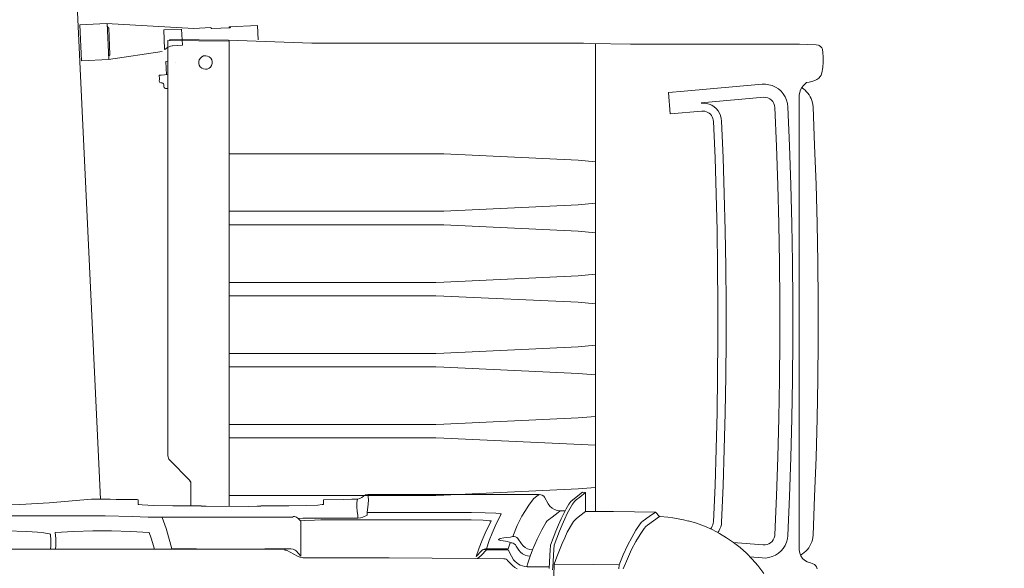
# Model space of a CAD drawing. Header units: millimetres. Extents: x 2204655785 to 2205143108, y 485765510 to 486291538.
# Tile 101 of 156: x 2204987336 to 2204988486, y 486183767 to 486184407. Entities that reach past the tile are written whole.
import ezdxf
from ezdxf.enums import TextEntityAlignment as Align
from ezdxf.lldxf.tags import DXFTag

# ---------------------------------------------------------------- set-up
doc = ezdxf.new("R2010")
doc.units = ezdxf.units.MM
doc.linetypes.add('НЕВИДИМАЯX2', pattern=[19.05, 12.7, -6.35])
for name, color, linetype in [('206ППР Панелевоз', 7, 'Continuous'), ('ППР_Автокран СКАТ-40', 7, 'Continuous'), ('ППР_Автокран_Опасная зона', 1, 'Continuous'), ('ППР_Опасная зона от крана', 1, 'Continuous'), ('ППР_Разрез', 5, 'Continuous'), ('ППР_Стрела', 7, 'Continuous')]:
    doc.layers.add(name, color=color, linetype=linetype)
doc.styles.add('ППРк_М1-1', font='GOST_Common Italic.ttf', dxfattribs={"height": 800})
doc.styles.add('ППРк_М1-1кран', font='GOST_Common Italic.ttf', dxfattribs={"width": 0.8, "height": 600})
tags = doc.linetypes.add('опасная зона_Кран', pattern='A,30,-8,4,-8,30,-8,4,-8,30,-8,4,[230,Bbox.shx,S=2.5,R=0,X=0,Y=-10],-6', length=148).pattern_tags.tags
tags[24] = DXFTag(74, 5)

# ---------------------------------------------------------------- blocks, each defined once
blk = doc.blocks.new('*U374')
at = {"layer": 'ППР_Опасная зона от крана', "linetype": 'опасная зона_Кран', "lineweight": 80, "ltscale": 100}
blk.add_arc((29475, 0), 54570, 270, 90, dxfattribs=at)
at = {"layer": 'ППР_Стрела', "linetype": 'НЕВИДИМАЯX2', "lineweight": 50, "ltscale": 100}
blk.add_arc((29475, 0), 38700, 270, 90, dxfattribs=at)
at = {"layer": 'ППР_Стрела', "linetype": 'Continuous', "lineweight": 100}
blk.add_arc((29475, 0), 35000, 270, 90, dxfattribs=at)
at = {"style": 'ППРк_М1-1', "width": 0.8}
for tag, p, height, flags in [('ОПАСНАЯ_ЗОНА', (25480.86, 21929.55), 800, 1), ('ОТЛЕТ_ГРУЗА', (25413.72, 20678.22), 800, 1), ('Кол-во_элементов', (2695.66, -1978.25), 1200, 8)]:
    blk.add_attdef(tag, p, '', height=height, dxfattribs=dict(at, flags=flags))
at = {"style": 'ППРк_М1-1', "width": 0.8, "flags": 8}
blk.add_attdef('МАРКА_КРАНА', text='', height=1200, dxfattribs=at).set_placement((8837.5, 818.17), align=Align.CENTER)
blk.add_attdef('ВЫСОТА', text='', height=1200, dxfattribs=at).set_placement((9134.89, -8454.02), align=Align.MIDDLE_CENTER)
at = {"layer": 'Defpoints', "style": 'ППРк_М1-1', "width": 0.8, "flags": 1}
for tag, p in [('МАКСИМАЛЬНАЯ_ДЛИНА_ГРУЗА', (25470.43, 19233.22)), ('ШИРИНА_ГРУЗА', (25397.01, 17803.51))]:
    blk.add_attdef(tag, p, '', height=800, dxfattribs=at)
at = {"layer": 'ППР_Разрез', "style": 'ППРк_М1-1кран', "width": 0.8, "flags": 8}
for tag, p in [('РАЗРЕЗ2', (-1027.85, 55181.17)), ('РАЗРЕЗ', (-1731.87, -54129.29))]:
    blk.add_attdef(tag, p, '', height=800, dxfattribs=at)
at = {"layer": 'ППР_Стрела', "style": 'ППРк_М1-1кран', "width": 0.8, "flags": 8}
for tag, p in [('ВЫСОТА_КРЮКА_ГОРИЗ', (-22781.64, 24557.61)), ('ВЫСОТА_КРЮКА_НАКЛ', (-23522.06, 23711.4)), ('ГАБАРИТ_СТРЕЛЫ', (-25019.84, 21408.72)), ('ВЫЛЕТ', (-19745.38, 16966.54))]:
    blk.add_attdef(tag, p, '', height=800, rotation=317, dxfattribs=at)
blk = doc.blocks.new('*U420')
at = {"layer": 'ППР_Опасная зона от крана', "linetype": 'опасная зона_Кран', "lineweight": 80, "ltscale": 100}
blk.add_arc((135, 0), 50270, 90, 270, dxfattribs=at)
at = {"layer": 'ППР_Стрела', "linetype": 'НЕВИДИМАЯX2', "lineweight": 50, "ltscale": 100}
blk.add_arc((135, 0), 38700, 90, 270, dxfattribs=at)
at = {"layer": 'ППР_Стрела', "linetype": 'Continuous', "lineweight": 100}
blk.add_arc((135, 0), 30700, 90, 270, dxfattribs=at)
at = {"style": 'ППРк_М1-1', "width": 0.8}
for tag, p, height, flags in [('ОПАСНАЯ_ЗОНА', (25480.86, 21929.55), 800, 1), ('ОТЛЕТ_ГРУЗА', (25413.72, 20678.22), 800, 1), ('Кол-во_элементов', (2695.66, -1978.25), 1200, 8)]:
    blk.add_attdef(tag, p, '', height=height, dxfattribs=dict(at, flags=flags))
at = {"style": 'ППРк_М1-1', "width": 0.8, "flags": 8}
blk.add_attdef('МАРКА_КРАНА', text='', height=1200, dxfattribs=at).set_placement((8837.5, 818.17), align=Align.CENTER)
blk.add_attdef('ВЫСОТА', text='', height=1200, dxfattribs=at).set_placement((9134.89, -8454.02), align=Align.MIDDLE_CENTER)
at = {"layer": 'Defpoints', "style": 'ППРк_М1-1', "width": 0.8, "flags": 1}
for tag, p in [('МАКСИМАЛЬНАЯ_ДЛИНА_ГРУЗА', (25470.43, 19233.22)), ('ШИРИНА_ГРУЗА', (25397.01, 17803.51))]:
    blk.add_attdef(tag, p, '', height=800, dxfattribs=at)
at = {"layer": 'ППР_Разрез', "style": 'ППРк_М1-1кран', "width": 0.8, "flags": 8}
for tag, p in [('РАЗРЕЗ2', (-1027.85, 55181.17)), ('РАЗРЕЗ', (-1731.87, -54129.29))]:
    blk.add_attdef(tag, p, '', height=800, dxfattribs=at)
at = {"layer": 'ППР_Стрела', "style": 'ППРк_М1-1кран', "width": 0.8, "flags": 8}
for tag, p in [('ВЫСОТА_КРЮКА_ГОРИЗ', (-19652.89, 21607.87)), ('ГАБАРИТ_СТРЕЛЫ', (-25019.84, 21408.72)), ('ВЫСОТА_КРЮКА_НАКЛ', (-20393.31, 20761.66)), ('ВЫЛЕТ', (-16616.63, 14016.8))]:
    blk.add_attdef(tag, p, '', height=800, rotation=317, dxfattribs=at)
blk = doc.blocks.new('*U53')
at = {"layer": '206ППР Панелевоз', "lineweight": 5}
for p, q in [((8611.8, 1312.1), (8610.7, 1310.5)), ((8613.2, 1313.3), (8611.8, 1312.1)), ((8614.8, 1314.1), (8613.2, 1313.3)), ((8619.3, 1314.8), (8614.8, 1314.1)), ((8624, 1315.1), (8619.3, 1314.8)), ((8630, 1315), (8624, 1315.1)), ((8636.3, 1314.5), (8630, 1315)), ((8642.5, 1313.6), (8636.3, 1314.5)), ((8645.2, 1312.6), (8642.5, 1313.6)), ((8647, 1311.4), (8645.2, 1312.6)), ((8648.7, 1309.9), (8647, 1311.4)), ((8609.9, 1306.7), (8608.9, 1287.5)), ((8610.3, 1309.4), (8609.9, 1306.7)), ((8610.7, 1310.5), (8610.3, 1309.4)), ((8650.3, 1307.7), (8648.7, 1309.9)), ((8651.2, 1306.1), (8650.3, 1307.7)), ((8652.3, 1303.1), (8651.2, 1306.1)), ((8653.4, 1298.6), (8652.3, 1303.1)), ((8670.5, 1300), (8668.4, 1298.7)), ((8672.7, 1301), (8670.5, 1300)), ((8675, 1301.9), (8672.7, 1301)), ((8677.4, 1302.5), (8675, 1301.9)), ((8679.7, 1302.9), (8677.4, 1302.5)), ((8682.2, 1303.2), (8679.7, 1302.9)), ((8727.6, 1305.1), (8682.2, 1303.2)), ((8773.1, 1306.7), (8727.6, 1305.1)), ((8818.6, 1307.9), (8773.1, 1306.7)), ((8864.1, 1308.7), (8818.6, 1307.9)), ((8909.6, 1309.1), (8864.1, 1308.7)), ((8955.1, 1309.1), (8909.6, 1309.1)), ((9000.6, 1308.7), (8955.1, 1309.1)), ((9046.1, 1307.9), (9000.6, 1308.7)), ((9091.6, 1306.7), (9046.1, 1307.9)), ((9137.1, 1305.1), (9091.6, 1306.7)), ((9182.6, 1303.2), (9137.1, 1305.1)), ((9185.2, 1302.9), (9182.6, 1303.2)), ((9187.7, 1302.4), (9185.2, 1302.9)), ((9190.2, 1301.7), (9187.7, 1302.4)), ((9192.6, 1300.8), (9190.2, 1301.7)), ((9194.9, 1299.6), (9192.6, 1300.8)), ((9197.1, 1298.2), (9194.9, 1299.6)), ((9214.9, 1300.4), (9213.6, 1296.5)), ((9215.4, 1302), (9214.9, 1300.4)), ((9214.9, 1300.4), (9214.9, 1300.4)), ((9216.8, 1304.9), (9215.4, 1302)), ((9217.9, 1306.1), (9216.8, 1304.9)), ((9219.3, 1307.1), (9217.9, 1306.1)), ((9221.8, 1308.1), (9219.3, 1307.1)), ((8654, 1295.5), (8653.4, 1298.6)), ((8653.4, 1298.6), (8653.4, 1298.6)), ((8655, 1294.2), (8654, 1295.5)), ((8657.3, 1292.1), (8655, 1294.2)), ((8659.8, 1290.2), (8657.3, 1292.1)), ((8662.6, 1288.7), (8659.8, 1290.2)), ((8661.3, 1292.1), (8659.9, 1290.1)), ((8662.9, 1294), (8661.3, 1292.1)), ((8665, 1287.8), (8662.6, 1288.7)), ((8664.6, 1295.7), (8662.9, 1294)), ((8666.4, 1297.3), (8664.6, 1295.7)), ((8668.4, 1298.7), (8666.4, 1297.3)), ((9199.2, 1296.6), (9197.1, 1298.2)), ((9201.1, 1294.9), (9199.2, 1296.6)), ((9202.8, 1292.9), (9201.1, 1294.9)), ((9204.3, 1290.8), (9202.8, 1292.9)), ((9206.7, 1289), (9203.5, 1287.7)), ((9205.7, 1288.6), (9204.3, 1290.8)), ((9209.5, 1290.9), (9206.7, 1289)), ((9211.8, 1293.4), (9209.5, 1290.9)), ((9213.6, 1296.5), (9211.8, 1293.4)), ((8608.9, 1287.5), (8608.9, 1287)), ((8608.9, 1287), (8608.9, 1287)), ((8608.9, 1287), (8608.9, 1287)), ((8608.9, 1287), (8608.9, 1089.9)), ((8668.8, 1287), (8665, 1287.8)), ((9197.6, 1287), (8668.8, 1287)), ((8773.2, 1277.3), (8727.7, 1275.8)), ((8818.7, 1278.5), (8773.2, 1277.3)), ((8864.2, 1279.3), (8818.7, 1278.5)), ((8909.7, 1279.7), (8864.2, 1279.3)), ((8955.2, 1279.7), (8909.7, 1279.7)), ((9000.7, 1279.3), (8955.2, 1279.7)), ((9046.2, 1278.5), (9000.7, 1279.3)), ((9091.7, 1277.3), (9046.2, 1278.5)), ((9137.2, 1275.8), (9091.7, 1277.3)), ((9199.7, 1287.1), (9197.6, 1287)), ((9203.5, 1287.7), (9199.7, 1287.1)), ((8664.1, 1265.8), (8661.4, 1262.7)), ((8667.2, 1268.4), (8664.1, 1265.8)), ((8670.6, 1270.6), (8667.2, 1268.4)), ((8674.3, 1272.2), (8670.6, 1270.6)), ((8678.2, 1273.3), (8674.3, 1272.2)), ((8682.3, 1273.8), (8678.2, 1273.3)), ((8727.7, 1275.8), (8682.3, 1273.8)), ((9182.7, 1273.8), (9137.2, 1275.8)), ((9186.7, 1273.3), (9182.7, 1273.8)), ((9190.6, 1272.2), (9186.7, 1273.3)), ((9194.3, 1270.6), (9190.6, 1272.2)), ((9197.8, 1268.4), (9194.3, 1270.6)), ((9200.9, 1265.8), (9197.8, 1268.4)), ((9203.5, 1262.7), (9200.9, 1265.8)), ((8657.5, 1255.6), (8656.4, 1251.7)), ((8659.2, 1259.3), (8657.5, 1255.6)), ((8661.4, 1262.7), (8659.2, 1259.3)), ((8674.4, 1254.5), (8672.9, 1252.6)), ((8676.2, 1256.1), (8674.4, 1254.5)), ((8678.3, 1257.4), (8676.2, 1256.1)), ((8680.6, 1258.2), (8678.3, 1257.4)), ((8683, 1258.5), (8680.6, 1258.2)), ((8728.3, 1260.5), (8683, 1258.5)), ((8773.7, 1262.1), (8728.3, 1260.5)), ((8819, 1263.3), (8773.7, 1262.1)), ((8864.4, 1264.1), (8819, 1263.3)), ((8909.8, 1264.5), (8864.4, 1264.1)), ((8955.2, 1264.5), (8909.8, 1264.5)), ((9000.5, 1264.1), (8955.2, 1264.5)), ((9045.9, 1263.3), (9000.5, 1264.1)), ((9091.3, 1262.1), (9045.9, 1263.3)), ((9136.6, 1260.5), (9091.3, 1262.1)), ((9181.9, 1258.5), (9136.6, 1260.5)), ((9183.2, 1258.4), (9181.9, 1258.5)), ((9185.5, 1257.8), (9183.2, 1258.4)), ((9187.7, 1256.8), (9185.5, 1257.8)), ((9189.7, 1255.4), (9187.7, 1256.8)), ((9191.4, 1253.6), (9189.7, 1255.4)), ((9205.7, 1259.3), (9203.5, 1262.7)), ((9207.4, 1255.6), (9205.7, 1259.3)), ((9208.5, 1251.7), (9207.4, 1255.6)), ((8656.4, 1251.7), (8655.9, 1247.7)), ((8655.9, 1247.7), (8655.9, 1243.6)), ((8655.9, 1243.6), (8663.8, 1152.5)), ((8671.2, 1248), (8671.1, 1245.6)), ((8671.1, 1245.6), (8677.4, 1172.7)), ((8671.8, 1250.4), (8671.2, 1248)), ((8672.9, 1252.6), (8671.8, 1250.4)), ((9190.8, 1209.9), (9193.8, 1245)), ((9192.6, 1251.5), (9191.4, 1253.6)), ((9193.3, 1249.8), (9192.6, 1251.5)), ((9193.8, 1247.4), (9193.3, 1249.8)), ((9193.8, 1245), (9193.8, 1247.4)), ((9207.8, 1229.5), (9209, 1243.6)), ((9209.1, 1247.7), (9208.5, 1251.7)), ((9209, 1243.6), (9209.1, 1247.7)), ((9227, 1245.6), (9220.8, 1241)), ((9210.5, 1232.2), (9203.5, 1225.3)), ((9217.8, 1238.6), (9210.5, 1232.2)), ((9220.8, 1241), (9217.8, 1238.6)), ((9203.5, 1225.3), (9197, 1218)), ((9191, 1210.3), (9185.5, 1202.2)), ((9197, 1218), (9191, 1210.3)), ((8698.9, 1196.4), (8695.7, 1196)), ((8741.4, 1198.1), (8698.9, 1196.4)), ((8784, 1199.5), (8741.4, 1198.1)), ((8826.6, 1200.6), (8784, 1199.5)), ((8869.2, 1201.2), (8826.6, 1200.6)), ((8911.8, 1201.6), (8869.2, 1201.2)), ((8954.3, 1201.6), (8911.8, 1201.6)), ((8996.9, 1201.2), (8954.3, 1201.6)), ((9039.5, 1200.6), (8996.9, 1201.2)), ((9082.1, 1199.5), (9039.5, 1200.6)), ((9124.7, 1198.1), (9082.1, 1199.5)), ((9167.2, 1196.4), (9124.7, 1198.1)), ((9170, 1196.1), (9167.2, 1196.4)), ((9172.6, 1195.5), (9170, 1196.1)), ((9185.5, 1202.2), (9180.4, 1193.9)), ((8680.5, 1185), (8679.2, 1182)), ((8682.3, 1187.7), (8680.5, 1185)), ((8684.4, 1190.1), (8682.3, 1187.7)), ((8686.8, 1192.2), (8684.4, 1190.1)), ((8689.6, 1193.9), (8686.8, 1192.2)), ((8692.5, 1195.2), (8689.6, 1193.9)), ((8692.4, 1184.5), (8694, 1185.5)), ((8695.7, 1196), (8692.5, 1195.2)), ((8694, 1185.5), (8695.7, 1186.3)), ((8695.7, 1186.3), (8697.5, 1186.7)), ((8697.5, 1186.7), (8699.3, 1187)), ((8699.3, 1187), (8741.8, 1188.7)), ((8741.8, 1188.7), (8784.3, 1190.1)), ((8784.3, 1190.1), (8826.8, 1191.1)), ((8826.8, 1191.1), (8869.3, 1191.8)), ((8869.3, 1191.8), (8911.8, 1192.1)), ((8911.8, 1192.1), (8954.3, 1192.1)), ((8954.3, 1192.1), (8996.8, 1191.8)), ((8996.8, 1191.8), (9039.3, 1191.1)), ((9039.3, 1191.1), (9081.8, 1190.1)), ((9081.8, 1190.1), (9124.3, 1188.7)), ((9124.3, 1188.7), (9166.8, 1187)), ((9166.8, 1187), (9168.6, 1186.7)), ((9168.6, 1186.7), (9170.4, 1186.3)), ((9170.4, 1186.3), (9172.1, 1185.5)), ((9175.9, 1185.2), (9171.9, 1176.3)), ((9172.1, 1185.5), (9173.7, 1184.5)), ((9175.2, 1194.5), (9172.6, 1195.5)), ((9177.6, 1193.3), (9175.2, 1194.5)), ((9180.4, 1193.9), (9175.9, 1185.2)), ((9179.5, 1192), (9177.6, 1193.3)), ((8678.3, 1178.9), (8677.8, 1175.7)), ((8677.8, 1175.7), (8677.9, 1172.5)), ((8679.2, 1182), (8678.3, 1178.9)), ((8687.3, 1175.1), (8687.5, 1177)), ((8687.3, 1173.3), (8687.3, 1175.1)), ((8690.5, 1136.4), (8687.3, 1173.3)), ((8687.5, 1177), (8688, 1178.7)), ((8688, 1178.7), (8688.8, 1180.4)), ((8688.8, 1180.4), (8689.8, 1182)), ((8689.8, 1182), (8691, 1183.4)), ((8691, 1183.4), (8692.4, 1184.5)), ((9171.9, 1176.3), (9168.5, 1167.1)), ((9173.7, 1184.5), (9175.1, 1183.4)), ((9168.5, 1167.1), (9165.6, 1157.8)), ((8663.8, 1152.5), (8665.5, 1134.2)), ((9164.7, 1151.7), (9163.4, 1145.6)), ((9166.2, 1157.7), (9164.7, 1151.7)), ((9165.6, 1157.8), (9166.2, 1157.7)), ((9162.3, 1139.5), (9161.5, 1133.4)), ((9163.4, 1145.6), (9162.3, 1139.5)), ((8665.5, 1134.2), (8690.5, 1136.4)), ((9161.5, 1133.4), (9160.6, 1124.7)), ((9155.7, 1119), (9154.9, 1070.2)), ((9160.6, 1124), (9155.7, 1119)), ((9155.7, 1119), (9160.6, 1111.9)), ((9160.6, 1124.7), (9160.6, 1124)), ((9170.6, 1109.7), (9160.6, 1124)), ((9160.6, 1111.9), (9165.5, 1104.8)), ((9165.5, 1104.8), (9167.1, 1103)), ((9172.3, 1107.9), (9170.6, 1109.7)), ((9174.5, 1106.1), (9172.3, 1107.9)), ((9181.8, 1101.2), (9174.5, 1106.1)), ((9167.1, 1103), (9169.3, 1101.2)), ((9169.3, 1101.2), (9176.6, 1096.3)), ((9176.6, 1096.3), (9185, 1091.4)), ((9189.9, 1096.2), (9181.8, 1101.2)), ((9199.2, 1091.3), (9189.9, 1096.2)), ((8608.9, 1089.9), (8608.2, 1043.6)), ((9185, 1091.4), (9194.6, 1086.5)), ((9194.6, 1086.5), (9205.2, 1081.6)), ((9209.9, 1086.4), (9199.2, 1091.3)), ((9205.2, 1081.6), (9217, 1076.7)), ((9221.9, 1081.4), (9209.9, 1086.4)), ((9154.9, 1070.2), (9154.6, 1037.6)), ((9216.5, 1046.3), (9217, 1076.7)), ((9217, 1076.7), (9221.6, 1076.3)), ((9154.7, 1049.3), (8608.3, 1049.3)), ((8744.6, 1028.9), (8746.5, 1049.3)), ((8794.8, 1049.3), (8796.7, 1028.9)), ((8829.4, 1049.3), (8827.6, 1028.9)), ((8879.6, 1028.9), (8877.8, 1049.3)), ((8910.5, 1028.9), (8912.4, 1049.3)), ((8962.6, 1028.9), (8960.7, 1049.3)), ((8993.5, 1028.9), (8995.3, 1049.3)), ((9043.7, 1049.3), (9045.5, 1028.9)), ((9077.4, 1049.3), (9069.1, 872)), ((9126.6, 1049.3), (9128.5, 1028.9)), ((8608.2, 1043.6), (8608.1, 1035.1)), ((9132.1, 1034), (9132.6, 1037.6)), ((9132.6, 1037.6), (9137.9, 1031)), ((9132.6, 1037.6), (9154.6, 1037.6)), ((9154.6, 1037.6), (9160, 1031)), ((9216.2, 1001), (9216.5, 1046.3)), ((8608.1, 1035.1), (8608.1, 1035.1)), ((8608.1, 1035.1), (8608.1, 717.9)), ((8737.2, 872), (8744.6, 1028.9)), ((8796.7, 1028.9), (8804, 872)), ((8827.6, 1028.9), (8820.2, 872)), ((8887, 872), (8879.6, 1028.9)), ((8903.2, 872), (8910.5, 1028.9)), ((8969.9, 872), (8962.6, 1028.9)), ((8986.1, 872), (8993.5, 1028.9)), ((9045.5, 1028.9), (9052.9, 872)), ((9128.5, 1028.9), (9135.9, 872)), ((9141.2, 1022.6), (9132.1, 1034)), ((9137.9, 1031), (9141.3, 1026.6)), ((9141.3, 1026.6), (9143.3, 1024.5)), ((9143.3, 1024.5), (9144.6, 1023.4)), ((9160, 1031), (9163.4, 1026.7)), ((9163.4, 1026.7), (9165.3, 1024.5)), ((9165.3, 1024.5), (9166.6, 1023.4)), ((9143.2, 1020.3), (9141.2, 1022.6)), ((9144.5, 1019.2), (9143.2, 1020.3)), ((9146.2, 1018.1), (9144.5, 1019.2)), ((9144.6, 1023.4), (9146.2, 1022.3)), ((9146.2, 1022.3), (9151.5, 1019.2)), ((9151.5, 1015), (9146.2, 1018.1)), ((9151.5, 1019.2), (9157.1, 1016.2)), ((9157.1, 1012), (9151.5, 1015)), ((9154.1, 1007.8), (9154.1, 1013.6)), ((9157.1, 1016.2), (9163.4, 1013.1)), ((9163.4, 1013.1), (9170.2, 1010.1)), ((9166.6, 1023.4), (9168.3, 1022.3)), ((9168.3, 1022.3), (9168.3, 1022.3)), ((9168.3, 1022.3), (9179.1, 1016.2)), ((9179.1, 1016.2), (9185.4, 1013.2)), ((9185.4, 1013.2), (9192.2, 1010.1)), ((9150.9, 998.3), (9152.6, 1001.2)), ((9152.6, 1001.2), (9153.7, 1004.4)), ((9153.7, 1004.4), (9154.1, 1007.8)), ((9156, 1005.5), (9154.1, 1007.8)), ((9161.5, 998.6), (9156, 1005.5)), ((9163.4, 1008.9), (9157.1, 1012)), ((9170.2, 1005.9), (9163.4, 1008.9)), ((9170.2, 1010.1), (9177.7, 1007)), ((9177.6, 1002.8), (9170.2, 1005.9)), ((9194.2, 996.7), (9177.6, 1002.8)), ((9177.7, 1007), (9194.2, 1000.9)), ((9192.2, 1010.1), (9207.6, 1004)), ((9194.2, 1000.9), (9199.3, 1000.4)), ((9207.6, 1004), (9216.2, 1001)), ((9216.4, 1000.9), (9216.2, 1001)), ((9219.4, 1000.7), (9216.4, 1000.9)), ((9242.1, 999.5), (9219.4, 1000.7)), ((9137, 988.6), (9138.2, 989.7)), ((9138.2, 989.7), (9145.7, 993.9)), ((9145.7, 993.9), (9148.5, 995.8)), ((9148.5, 995.8), (9150.9, 998.3)), ((9164.5, 994.1), (9161.5, 998.6)), ((9166.1, 992.2), (9164.5, 994.1)), ((9167.3, 991.4), (9166.1, 992.2)), ((9176.3, 986.3), (9167.3, 991.4)), ((9195.1, 996.5), (9194.2, 996.7)), ((9199.3, 996.2), (9195.1, 996.5)), ((9199.3, 1000.4), (9219.6, 999.3)), ((9221.5, 994.9), (9199.3, 996.2)), ((9219.4, 995.1), (9219.4, 969.6)), ((9219.6, 999.3), (9222.8, 999)), ((9135.1, 983.2), (9135.3, 985.2)), ((9136.9, 980.5), (9135.1, 983.2)), ((9135.1, 783.1), (9135.1, 983.2)), ((9135.3, 985.2), (9135.9, 986.9)), ((9135.9, 986.9), (9137, 988.6)), ((9139.7, 977.2), (9136.9, 980.5)), ((9187.1, 981.1), (9176.3, 986.3)), ((9199.6, 975.7), (9187.1, 981.1)), ((9143, 974.2), (9139.7, 977.2)), ((9147.3, 971.1), (9143, 974.2)), ((9154.6, 966.4), (9147.3, 971.1)), ((9160.4, 963.1), (9154.6, 966.4)), ((9194.8, 964.5), (9196.8, 966.9)), ((9196.8, 966.9), (9198.3, 969.6)), ((9198.3, 969.6), (9199.3, 972.6)), ((9199.3, 972.6), (9199.6, 975.7)), ((9199.6, 975.7), (9207, 972.9)), ((9205.8, 966.8), (9204.3, 964)), ((9206.7, 969.8), (9205.8, 966.8)), ((9207, 972.9), (9206.7, 969.8)), ((9207, 972.9), (9216.2, 969.6)), ((9207, 972.9), (9207, 972.9)), ((9216.2, 969.6), (9217.7, 969.1)), ((9217.7, 969.1), (9218.5, 969)), ((9219.1, 966.5), (9218.4, 963.7)), ((9218.5, 969), (9219.2, 969.2)), ((9219.4, 969.6), (9219.1, 966.5)), ((9219.2, 969.2), (9219.4, 969.6)), ((9171.3, 957.8), (9160.4, 963.1)), ((9183.8, 952.4), (9171.3, 957.8)), ((9184, 954.1), (9184.5, 955.7)), ((9184.5, 955.7), (9185.3, 957.1)), ((9185.3, 957.1), (9186.3, 958.4)), ((9186.3, 958.4), (9192.4, 962.5)), ((9192.4, 962.5), (9194.8, 964.5)), ((9193.8, 955.6), (9192.7, 954.3)), ((9195.1, 956.6), (9193.8, 955.6)), ((9199.8, 959.7), (9195.1, 956.6)), ((9202.3, 961.6), (9199.8, 959.7)), ((9204.3, 964), (9202.3, 961.6)), ((9213, 955.2), (9211.1, 953.5)), ((9214.8, 957.2), (9213, 955.2)), ((9216.2, 959), (9214.8, 957.2)), ((9217.4, 961.2), (9216.2, 959)), ((9218.4, 963.7), (9217.4, 961.2)), ((9217.8, 952.2), (9220, 954.7)), ((9220, 954.7), (9221.6, 957.6)), ((9183.8, 952.4), (9184, 954.1)), ((9184.1, 952), (9183.8, 952.4)), ((9184.8, 949.7), (9184.1, 952)), ((9185.3, 945.4), (9184.8, 949.7)), ((9185.7, 942.2), (9185.3, 945.4)), ((9189.6, 943.8), (9188.8, 938.5)), ((9189.9, 945.9), (9189.6, 943.8)), ((9189.6, 943.8), (9189.6, 943.8)), ((9190.6, 948.8), (9189.9, 945.9)), ((9190.9, 949.4), (9190.6, 948.8)), ((9191.3, 949.5), (9190.9, 949.4)), ((9198.3, 947), (9191.2, 949.6)), ((9191.4, 951.2), (9191.3, 949.5)), ((9191.9, 952.8), (9191.4, 951.2)), ((9192.7, 954.3), (9191.9, 952.8)), ((9198.3, 921.6), (9198.3, 947)), ((9207, 950.9), (9199.6, 947)), ((9199.6, 947), (9199.6, 921.6)), ((9211.1, 953.5), (9207, 950.9)), ((9209.9, 942), (9210.1, 943.4)), ((9210.1, 943.4), (9210.6, 944.8)), ((9210.6, 944.8), (9211.4, 946)), ((9211.4, 946), (9211.9, 946.5)), ((9211.9, 946.5), (9217.9, 952.2)), ((9211.9, 946.5), (9211.9, 946.5)), ((9217.9, 952.2), (9217.8, 952.2)), ((9156.3, 920.2), (9156.9, 932.7)), ((9156.9, 932.7), (9157.4, 937.6)), ((9157.4, 937.6), (9157.7, 938.7)), ((9157.7, 938.7), (9157.8, 939)), ((9157.8, 939), (9157.9, 939)), ((9157.9, 939), (9164.5, 935.6)), ((9164.5, 935.6), (9171.8, 932.1)), ((9171.8, 932.1), (9179.9, 928.6)), ((9186.5, 937.6), (9185.7, 942.2)), ((9187, 936.4), (9186.5, 937.6)), ((9187.4, 935.8), (9187, 936.4)), ((9187.9, 936), (9187.4, 935.8)), ((9188.3, 936.9), (9187.9, 936)), ((9188.8, 938.5), (9188.3, 936.9)), ((9209.5, 908.5), (9209.9, 942)), ((9156.1, 904.1), (9156.3, 920.2)), ((9165, 917.9), (9165.5, 925)), ((9165.5, 925), (9165.8, 927.1)), ((9165.8, 927.1), (9166, 927.3)), ((9166, 927.3), (9166, 927.3)), ((9166, 927.3), (9172.7, 923.8)), ((9172.7, 923.8), (9180.2, 920.2)), ((9179.9, 928.6), (9188.7, 925.1)), ((9180.2, 920.2), (9188.4, 916.7)), ((9188.7, 925.1), (9198.3, 921.6)), ((9198.3, 920.7), (9198.3, 921.6)), ((9198.7, 918.9), (9198.3, 920.7)), ((9199.3, 920.3), (9199.6, 921.6)), ((9199.3, 919), (9199.3, 920.3)), ((9199.6, 921.6), (9199.6, 921.6)), ((9199.6, 921.6), (9206.2, 915.4)), ((9164.7, 903.9), (9165, 917.9)), ((9188.4, 916.7), (9197.4, 913.1)), ((9197.4, 913.1), (9207.2, 909.6)), ((9199.5, 917.3), (9198.7, 918.9)), ((9199.5, 917.8), (9199.3, 919)), ((9200, 916.7), (9199.5, 917.8)), ((9200.6, 915.8), (9199.5, 917.3)), ((9200.6, 915.8), (9200, 916.7)), ((9207.2, 909.6), (9200.6, 915.8)), ((9200.6, 915.8), (9200.6, 915.8)), ((9206.2, 915.4), (9208.2, 913.1)), ((9207.2, 909.6), (9207.2, 909.6)), ((9208.2, 913.1), (9209.6, 911.1)), ((9156.1, 782.6), (9156.1, 904.1)), ((9164.7, 728.3), (9164.7, 903.9)), ((9208.8, 808), (9209.5, 908.5)), ((8737, 862.8), (8737.2, 872)), ((8737, 621.4), (8737, 862.8)), ((8804, 872), (8804.2, 862.8)), ((8804.2, 862.8), (8804.2, 621.4)), ((8820.2, 872), (8820, 862.8)), ((8820, 862.8), (8820, 621.4)), ((8887.2, 862.8), (8887, 872)), ((8887.2, 621.4), (8887.2, 862.8)), ((8902.9, 862.8), (8903.2, 872)), ((8902.9, 621.4), (8902.9, 862.8)), ((8970.2, 862.8), (8969.9, 872)), ((8970.2, 621.4), (8970.2, 862.8)), ((8985.9, 862.8), (8986.1, 872)), ((8985.9, 621.4), (8985.9, 862.8)), ((9052.9, 872), (9053.1, 862.8)), ((9053.1, 862.8), (9053.1, 621.4)), ((9069.1, 872), (9068.9, 862.8)), ((9068.9, 862.8), (9068.9, 621.4)), ((9135.9, 872), (9136.1, 862.8)), ((9136.1, 862.8), (9136.1, 621.4)), ((9208.7, 707.5), (9208.8, 808)), ((9135.1, 783.1), (9137.6, 783.7)), ((9135.5, 780.6), (9135.1, 783.1)), ((9137.6, 783.7), (9141.2, 783.9)), ((9141.2, 783.9), (9146.3, 783.7)), ((9146.3, 783.7), (9156.1, 782.6)), ((9158.9, 782.6), (9156.1, 782.6)), ((9161.3, 777.4), (9158.9, 782.6)), ((9136.7, 778.2), (9135.5, 780.6)), ((9138.6, 776), (9136.7, 778.2)), ((9139.8, 773.7), (9138.6, 776)), ((9140.2, 771.1), (9139.8, 773.7)), ((9140.2, 764.5), (9140.2, 771.1)), ((9140.2, 771.1), (9144.1, 770.5)), ((9149.6, 770.3), (9154.4, 770.7)), ((9154.4, 770.7), (9159.6, 771.6)), ((9159.6, 771.6), (9159.6, 771.6)), ((9159.6, 771.6), (9162.4, 771.6)), ((9162.1, 774.6), (9161.3, 777.4)), ((9162.4, 771.6), (9162.1, 774.6)), ((9162.4, 771.6), (9162.4, 720.3)), ((9140.9, 755), (9140.2, 764.5)), ((9144.1, 770.5), (9149.6, 770.3)), ((9141, 731.5), (9140.9, 755)), ((9146.4, 731.5), (9141, 731.5)), ((9146.5, 731.3), (9146.4, 731.5)), ((9146.8, 730), (9146.5, 731.3)), ((9147.2, 724.7), (9146.8, 730)), ((9147.7, 711.2), (9147.2, 724.7)), ((9164.8, 721), (9164.7, 728.3)), ((8608.1, 717.9), (8604.4, 620.6)), ((9162.4, 720.3), (9162.7, 707.2)), ((9165.2, 709.3), (9164.8, 721)), ((9148, 690.9), (9147.7, 711.2)), ((9163.1, 702), (9161.5, 699.9)), ((9162.7, 707.2), (9163, 702.4)), ((9163, 702.4), (9163.1, 702)), ((9165.9, 704.8), (9163.1, 702)), ((9165.7, 705.1), (9165.2, 709.3)), ((9165.9, 704.8), (9165.7, 705.1)), ((9207.1, 704.8), (9165.9, 704.8)), ((9200.7, 699.3), (9207.1, 704.8)), ((9207.1, 701.2), (9208.1, 703.8)), ((9208.1, 703.8), (9208.6, 706.5)), ((9208.6, 706.5), (9208.7, 707.5)), ((9148.1, 658.1), (9148, 690.9)), ((9160.7, 697.4), (9160.6, 696)), ((9160.6, 696), (9161.4, 695.5)), ((9161.5, 699.9), (9160.7, 697.4)), ((9161.4, 695.5), (9161.4, 526.7)), ((9198.3, 693.3), (9198.7, 695.9)), ((9198.3, 663.4), (9198.3, 693.3)), ((9198.7, 695.9), (9199.9, 698.3)), ((9199.9, 698.3), (9200.7, 699.3)), ((9200.1, 688), (9207.1, 701.2)), ((9198.7, -678.8), (9198.7, 686.3)), ((9198.7, 686.3), (9199.8, 686.3)), ((9199.8, 686.3), (9200.1, 688)), ((9148.4, 658.1), (9148.1, 658.1)), ((9148.5, 657.5), (9148.4, 658.1)), ((9148.7, 654.1), (9148.5, 657.5)), ((9198.7, 662.9), (9198.3, 663.4)), ((8603.9, 655.2), (8587.2, 654.4)), ((8587.2, 654.4), (8588.7, 621.4)), ((9148.8, 644.3), (9148.7, 654.1)), ((9148.7, 594.2), (9148.8, 644.3)), ((8589.2, 622.8), (8588.7, 622.9)), ((8588.7, 621.4), (8589.9, 621.4)), ((8589.7, 622.5), (8589.2, 622.8)), ((8589.9, 621.9), (8589.7, 622.5)), ((8590.9, 600.9), (8589.9, 621.9)), ((8604.9, 549.7), (8605.7, 621.4)), ((8605.7, 621.4), (9148.8, 621.4)), ((8604.4, 620.6), (8603.8, 551.8)), ((8589.8, 599.8), (8590.5, 600)), ((8590.8, 580.1), (8589.8, 599.8)), ((8590.5, 600), (8590.8, 600.5)), ((8590.8, 600.5), (8590.9, 600.9)), ((8625.5, 599.7), (8624, 598)), ((8627.4, 600.8), (8625.5, 599.7)), ((8629.5, 601.4), (8627.4, 600.8)), ((8631.8, 601.3), (8629.5, 601.4)), ((8633.9, 600.7), (8631.8, 601.3)), ((8635.8, 599.4), (8633.9, 600.7)), ((8637.2, 597.7), (8635.8, 599.4)), ((8623, 596), (8622.6, 593.8)), ((8622.6, 593.8), (8622.6, 593.5)), ((8622.6, 593.5), (8622.9, 591.3)), ((8622.9, 591.3), (8623.9, 589.2)), ((8624, 598), (8623, 596)), ((8623.9, 589.2), (8625.3, 587.6)), ((8625.3, 587.6), (8627.2, 586.3)), ((8633.7, 586.3), (8635.6, 587.5)), ((8635.6, 587.5), (8637.1, 589.2)), ((8637.1, 589.2), (8638, 591.2)), ((8638.1, 595.6), (8637.2, 597.7)), ((8638, 591.2), (8638.4, 593.4)), ((8638.4, 593.4), (8638.1, 595.6)), ((8638.4, 593.4), (8638.4, 593.4)), ((9148, 555.3), (9148.1, 588.5)), ((9148.1, 588.5), (9148.4, 588.5)), ((9148.4, 588.5), (9148.7, 594.2)), ((8585, 478.1), (8590.8, 580.1)), ((8627.2, 586.3), (8629.3, 585.7)), ((8629.3, 585.7), (8631.6, 585.7)), ((8631.6, 585.7), (8633.7, 586.3)), ((9120, 576.1), (9118.2, 575)), ((9120.5, 576.3), (9119.3, 575.8)), ((9122, 576.5), (9120.5, 576.3)), ((9148.1, 576.5), (9122, 576.5)), ((9198.3, 583.2), (9198.7, 583.7)), ((9198.3, 554.3), (9198.3, 583.2)), ((8610.3, 566.6), (8591.6, 565.7)), ((8591.6, 565.7), (8592.5, 544.8)), ((8611, 555), (8610.3, 566.6)), ((8610.3, 566.6), (8610.3, 566.6)), ((9118.2, 575), (9095, 551.8)), ((8611, 554.7), (8611, 555)), ((8611.4, 552.8), (8611, 554.7)), ((8612.1, 551), (8611.4, 552.8)), ((8630.1, 558.9), (8630.1, 558.9)), ((8630.1, 558.9), (8630.1, 558.9)), ((8630.1, 558.9), (8630.1, 558.9)), ((8630.1, 558.9), (8630.1, 558.9)), ((8630.1, 558.9), (8630.1, 558.9)), ((8630.1, 558.9), (8630.1, 558.9)), ((9147.6, 533), (9148, 555.3)), ((9189.8, 552), (9198.3, 554.3)), ((8592.5, 544.8), (8614.8, 545.8)), ((8603.8, 551.8), (8604.9, 551.8)), ((9089.8, 549.7), (8604.9, 549.7)), ((8612.9, 549.2), (8612.1, 551)), ((8614, 547.6), (8612.9, 549.2)), ((8615.3, 546.1), (8614, 547.6)), ((8614.8, 545.8), (8615.3, 546.1)), ((8617.5, 543.1), (8627, 480.1)), ((8629.1, 549.7), (8629.2, 547.1)), ((8629.2, 547.1), (8644.8, 547.9)), ((8644.7, 549.7), (8645.1, 541.6)), ((8645.1, 541.6), (8645.2, 541.1)), ((8645.2, 541.1), (8645.2, 539.6)), ((8653.7, 540.4), (8654.1, 541.4)), ((8654.1, 542.8), (8654.5, 543.8)), ((8654.2, 541.8), (8654.1, 542.8)), ((8654.1, 542.8), (8654.1, 542.8)), ((8654.1, 541.4), (8654.2, 541.8)), ((8654.2, 541.8), (8654.2, 541.8)), ((8654.5, 543.8), (8655.5, 544.6)), ((8655.5, 544.6), (8656.4, 545)), ((8656.4, 545), (8658.9, 545.1)), ((8658.9, 545.1), (8659.6, 545.4)), ((8659.6, 545.4), (8660.5, 546.2)), ((8660.5, 546.2), (8660.8, 546.9)), ((8660.8, 547.1), (8660.8, 549.7)), ((8660.8, 546.9), (8660.8, 547.1)), ((9090.9, 549.8), (9089.8, 549.7)), ((9092.4, 550.2), (9090.9, 549.8)), ((9093.8, 550.9), (9092.4, 550.2)), ((9095, 551.8), (9093.8, 550.9)), ((9161.9, 543), (9174.7, 547.5)), ((9174.7, 547.5), (9189.8, 552)), ((8645.2, 539.6), (8649.9, 539.8)), ((8645.2, 539.6), (8645.2, 539.6)), ((8649.9, 539.8), (8652.1, 539.6)), ((8652.1, 539.6), (8653.1, 539.8)), ((8653.1, 539.8), (8653.7, 540.4)), ((9147, 519.6), (9147.6, 533)), ((9185.9, 530), (9179.2, 527.7)), ((9198.7, 534.1), (9185.9, 530)), ((9146.5, 515.3), (9147, 519.6)), ((9161.4, 526.7), (9160.7, 507.9)), ((9179.2, 527.7), (9178, 505.8)), ((9140.8, 489.4), (9140.9, 513.7)), ((9140.9, 513.7), (9141, 515.1)), ((9141, 515.1), (9146.4, 515.1)), ((9146.4, 515.1), (9146.5, 515.3)), ((9160.7, 507.9), (9160, 476.2)), ((9178, 505.8), (9177.4, 483.8)), ((9140.2, 482.1), (9140.8, 489.4)), ((9177.4, 483.8), (9177.4, 461.8)), ((8586.5, 446.6), (8585, 478.1)), ((8626.9, 480.8), (8585.1, 478.8)), ((8588, 479), (8589.2, 479.4)), ((8589.2, 479.4), (8590.1, 480.2)), ((8590.1, 480.2), (8590.2, 480.5)), ((8590.2, 480.5), (8621.6, 481.9)), ((8621.6, 481.9), (8622.5, 481.1)), ((8622.5, 481.1), (8623.6, 480.7)), ((8623.6, 480.7), (8623.9, 480.7)), ((8627, 480.1), (8628.5, 448.6)), ((9140.2, 460.6), (9140.2, 482.1)), ((9160, 476.2), (9159.7, 429.2)), ((9140.2, 470.9), (7814.6, 408.1)), ((9144.8, 410.8), (9140.2, 460.6)), ((9177.4, 461.8), (9178, 439.9)), ((8628.5, 448.6), (8586.5, 446.6)), ((9178, 439.9), (9179.2, 417.9)), ((9159.7, 429.2), (9159.7, -421.8)), ((9179.2, 417.9), (9186.5, 418.6)), ((9186.5, 418.6), (9194.5, 418.7)), ((9194.5, 418.7), (9198.7, 418.4)), ((9146.5, 376.6), (9144.8, 410.8)), ((9179, 397.5), (9179.7, 404.7)), ((9179.7, 404.7), (9180.3, 408.7)), ((9180.3, 408.7), (9180.9, 411.5)), ((9180.9, 411.5), (9181.3, 412.3)), ((9181.3, 412.3), (9181.6, 412.5)), ((9181.6, 412.5), (9188.1, 413)), ((9188.1, 413), (9195.1, 412.9)), ((9195.1, 412.9), (9198.7, 412.7)), ((9178.3, 384.9), (9179, 397.5)), ((9177.5, 361.2), (9178.3, 384.9)), ((9146.9, 357.5), (9146.5, 376.6))]:
    blk.add_line(p, q, dxfattribs=at)
blk = doc.blocks.new('*U778')
at = {"layer": 'ППР_Автокран_Опасная зона', "color": 1, "linetype": 'опасная зона_Кран', "lineweight": 80, "ltscale": 100}
blk.add_arc((-3.65, 4.56), 29000, 319.788537, 219.788112, dxfattribs=at)

msp = doc.modelspace()

# ---------------------------------------------------------------- block references
msp.add_blockref('*U374', (2204954762.1, 486208475.8))

# ---------------------------------------------------------------- next in the draw order: block references
at = {"rotation": 270}
msp.add_blockref('*U420', (2205009908.3, 486171614.7), dxfattribs=at)

# ---------------------------------------------------------------- next in the draw order: block references
msp.add_blockref('*U53', (2204986959.3, 486192988), dxfattribs=at)

# ---------------------------------------------------------------- next in the draw order: block references
at = {"layer": 'ППР_Автокран СКАТ-40', "rotation": 180}
msp.add_blockref('*U778', (2204992903.8, 486169018.3), dxfattribs=at)

# ---------------------------------------------------------------- next in the draw order: block references
at = {"layer": 'ППР_Автокран СКАТ-40', "rotation": 270}
msp.add_blockref('*U778', (2204967067.2, 486180827.7), dxfattribs=at)

doc.saveas('drawing.dxf')
